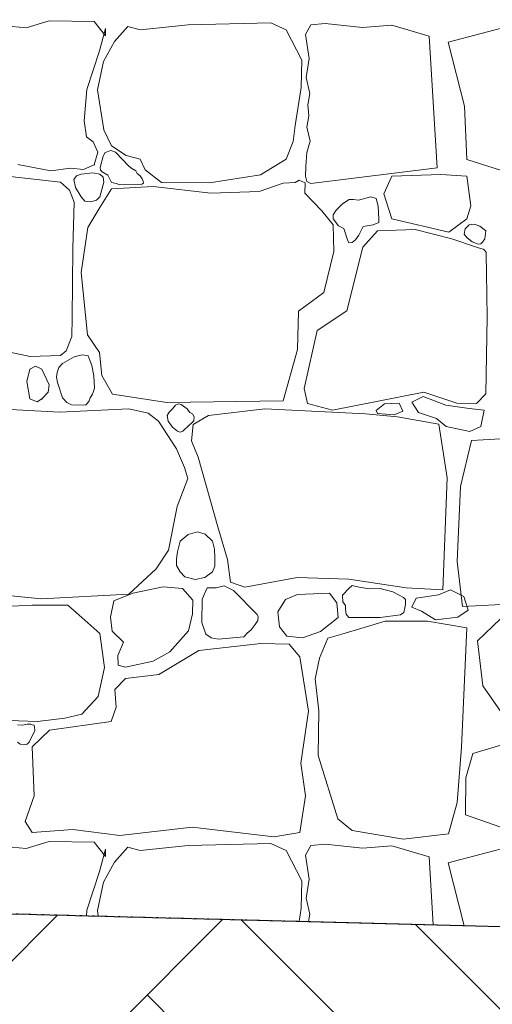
# Model space of a CAD drawing. Header units: millimetres. Extents: x 16408 to 141596, y -21057 to 26364.
# Tile 95 of 138: x 61635 to 62148, y -5525 to -4456. Entities that reach past the tile are written whole.
import ezdxf

# ---------------------------------------------------------------- set-up
doc = ezdxf.new("R2010")
doc.units = ezdxf.units.MM
doc.header["$MEASUREMENT"] = 0
doc.linetypes.add('Wipeout_Contour', pattern=[1000, 0, -1000])
doc.layers.add('0_Nr_pióra__1', color=7, linetype='Continuous', lineweight=13)
doc.layers.add('0_Nr_pióra__101', color=7, linetype='Continuous', lineweight=5, true_color=0xb2b2b2)
doc.layers.add('_elementy3d_Nr_pióra__101', color=7, linetype='Continuous', lineweight=5, true_color=0xb2b2b2)
doc.layers.add('_elementy3d', color=7, linetype='Continuous')

# ---------------------------------------------------------------- blocks, each defined once
blk = doc.blocks.new('*X6')
at = {"layer": '_elementy3d_Nr_pióra__101', "color": 253, "linetype": 'Continuous', "lineweight": 5, "true_color": 0xb2b2b2}
for p, q in [((61666.6, -4457), (61641.8, -4464.7)), ((61715.6, -4457.7), (61666.6, -4457)), ((61727.8, -4473.3), (61715.6, -4457.7)), ((61907.3, -4459), (61817.7, -4461.2)), ((61923.9, -4466.9), (61907.3, -4459)), ((62100, -4480.1), (62183.9, -4458.2)), ((61641.8, -4464.7), (61610.1, -4461.7)), ((61721.3, -4489.4), (61728, -4465.4)), ((61728, -4465.4), (61727.8, -4473.3)), ((61752, -4463.2), (61737.7, -4479.5)), ((61765.4, -4466.9), (61752, -4463.2)), ((61817.7, -4461.2), (61765.4, -4466.9)), ((61941, -4499.6), (61923.9, -4466.9)), ((61950.9, -4461.4), (61944.9, -4471.9)), ((61966.5, -4459.9), (61950.9, -4461.4)), ((62006.9, -4464.2), (61966.5, -4459.9)), ((62038.6, -4461.7), (62006.9, -4464.2)), ((62079.1, -4473.8), (62038.6, -4461.7)), ((61737.7, -4479.5), (61725.8, -4501.1)), ((61944.9, -4471.9), (61948.9, -4498)), ((62087.8, -4616.5), (62079.1, -4473.8)), ((62117.7, -4549.5), (62100, -4480.1)), ((61707.7, -4531.5), (61721.3, -4489.4)), ((61725.8, -4501.1), (61719.1, -4532)), ((61940.3, -4529.3), (61941, -4499.6)), ((61948.9, -4498), (61945.6, -4518.5)), ((61945.6, -4518.5), (61949.6, -4536)), ((61704.7, -4565.5), (61707.7, -4531.5)), ((61719.1, -4532), (61726, -4575.4)), ((61933.8, -4570.7), (61940.3, -4529.3)), ((61949.6, -4536), (61947.7, -4548.1)), ((61947.7, -4548.1), (61948.8, -4560)), ((62120, -4607.6), (62117.7, -4549.5)), ((61707.4, -4582.8), (61704.7, -4565.5)), ((61948.8, -4560), (61946.6, -4572.5)), ((61726, -4575.4), (61734.4, -4592.7)), ((61931.8, -4588), (61933.8, -4570.7)), ((61946.6, -4572.5), (61950, -4587.7)), ((61714.4, -4588.3), (61707.4, -4582.8)), ((61923.9, -4607.3), (61931.8, -4588)), ((61950, -4587.7), (61946.5, -4600.1)), ((61719.6, -4599.6), (61714.4, -4588.3)), ((61733.6, -4598), (61727.6, -4600.1)), ((61738.9, -4599.6), (61733.6, -4598)), ((61734.4, -4592.7), (61750.5, -4603.4)), ((61715.6, -4613.3), (61719.6, -4599.6)), ((61725.4, -4603.9), (61722.2, -4616.2)), ((61727.6, -4600.1), (61725.4, -4603.9)), ((61753.4, -4614.9), (61738.9, -4599.6)), ((61750.5, -4603.4), (61765.4, -4607.3)), ((61765.4, -4607.3), (61771.1, -4619)), ((61896.2, -4624.4), (61923.9, -4607.3)), ((61946.5, -4600.1), (61945.5, -4615.2)), ((62208.9, -4635.5), (62120, -4607.6)), ((61632.6, -4613), (61668.6, -4620)), ((61668.6, -4620), (61689.9, -4617)), ((61689.9, -4617), (61704, -4618.5)), ((61704, -4618.5), (61715.6, -4613.3)), ((61722.2, -4616.2), (61722.4, -4619.3)), ((61722.4, -4619.3), (61724.3, -4621)), ((61756.5, -4617.2), (61753.4, -4614.9)), ((61760.8, -4620), (61756.5, -4617.2)), ((61762.3, -4622.7), (61760.8, -4620)), ((61771.1, -4619), (61788.7, -4632.6)), ((61945.5, -4615.2), (61944.9, -4625.8)), ((61950.9, -4633.6), (62087.8, -4616.5)), ((61679.2, -4632.3), (61607.9, -4624.4)), ((61696.4, -4625.5), (61693.6, -4629.4)), ((61693.6, -4629.4), (61695.4, -4637.9)), ((61701.5, -4623.4), (61696.4, -4625.5)), ((61714.1, -4622.1), (61701.5, -4623.4)), ((61721.6, -4623.4), (61714.1, -4622.1)), ((61725.2, -4626.8), (61721.6, -4623.4)), ((61724.3, -4621), (61730.4, -4624.7)), ((61726.1, -4632.2), (61725.2, -4626.8)), ((61730.4, -4624.7), (61734.3, -4632.7)), ((61765.4, -4625.4), (61762.3, -4622.7)), ((61767.7, -4628.6), (61765.4, -4625.4)), ((61768.9, -4631.2), (61767.7, -4628.6)), ((61840.7, -4633.1), (61896.2, -4624.4)), ((61938.2, -4630.2), (61933.8, -4632.5)), ((61944.6, -4632.9), (61938.2, -4630.2)), ((61944.9, -4625.8), (61946.6, -4631.4)), ((62038.6, -4625.8), (62030, -4644.8)), ((62092, -4623.8), (62038.6, -4625.8)), ((62120.3, -4625.8), (62092, -4623.8)), ((62124.4, -4658), (62120.3, -4625.8)), ((61688.8, -4640.8), (61679.2, -4632.3)), ((61693.8, -4653.8), (61688.8, -4640.8)), ((61695.4, -4637.9), (61701.5, -4648.2)), ((61721.6, -4648.2), (61726.1, -4632.2)), ((61734.4, -4639.3), (61721.6, -4659.8)), ((61734.3, -4632.7), (61739.9, -4633.8)), ((61779.5, -4636.8), (61734.4, -4639.3)), ((61739.9, -4633.8), (61743.2, -4635.2)), ((61743.2, -4635.2), (61748.1, -4634.9)), ((61748.1, -4634.9), (61767.5, -4634.3)), ((61767.5, -4634.3), (61769, -4633.2)), ((61769, -4633.2), (61768.9, -4631.2)), ((61842.4, -4644), (61779.5, -4636.8)), ((61788.7, -4632.6), (61840.7, -4633.1)), ((61920.7, -4633.3), (61894.7, -4642.2)), ((61933.8, -4632.5), (61920.7, -4633.3)), ((61944.2, -4644), (61944.6, -4632.9)), ((61946.6, -4631.4), (61950.9, -4633.6)), ((61701.5, -4648.2), (61705.5, -4652.8)), ((61712, -4653.5), (61718.1, -4651.6)), ((61718.1, -4651.6), (61721.6, -4648.2)), ((61894.7, -4642.2), (61842.4, -4644)), ((61962.6, -4663.5), (61944.2, -4644)), ((61992.4, -4651.2), (61985.1, -4655.8)), ((61997, -4651.1), (61992.4, -4651.2)), ((62002.7, -4651.7), (61997, -4651.1)), ((62016.1, -4648.2), (62002.7, -4651.7)), ((62021.7, -4650.1), (62016.1, -4648.2)), ((62023.9, -4658.4), (62021.7, -4650.1)), ((62030, -4644.8), (62038.6, -4671.9)), ((61692.5, -4704.2), (61693.8, -4653.8)), ((61705.5, -4652.8), (61712, -4653.5)), ((61721.6, -4659.8), (61708.7, -4681.6)), ((61978.4, -4662.5), (61974.9, -4667.7)), ((61985.1, -4655.8), (61978.4, -4662.5)), ((62024.8, -4672), (62023.9, -4658.4)), ((62120.3, -4671.9), (62124.4, -4658)), ((61974.9, -4678.7), (61962.6, -4663.5)), ((61974.9, -4667.7), (61974.9, -4671.9)), ((61974.9, -4671.9), (61980.8, -4679.5)), ((62024.6, -4676.1), (62024.8, -4672)), ((62038.6, -4671.9), (62100.5, -4686.5)), ((62100.5, -4686.5), (62120.3, -4671.9)), ((61708.7, -4681.6), (61701.5, -4730.4)), ((61975.9, -4707.6), (61974.9, -4678.7)), ((61980.8, -4679.5), (61986.8, -4682.5)), ((61986.8, -4682.5), (61990.5, -4694.8)), ((62002.8, -4689.9), (62007.7, -4680.5)), ((62007.7, -4680.5), (62018.3, -4678.7)), ((62018.3, -4678.7), (62024.6, -4676.1)), ((62064.1, -4683.6), (62023, -4685.1)), ((62103.7, -4693.8), (62064.1, -4683.6)), ((62117.2, -4688.6), (62118.2, -4682.8)), ((62118.2, -4682.8), (62122.6, -4678.7)), ((62122.6, -4678.7), (62128.6, -4678)), ((62128.6, -4678), (62134.2, -4680)), ((62134.2, -4680), (62140.8, -4685.1)), ((61990.5, -4694.8), (61991.9, -4698)), ((61995.8, -4697.6), (61999.3, -4694.9)), ((61999.3, -4694.9), (62002.8, -4689.9)), ((62023, -4685.1), (62007.1, -4702.9)), ((62130.5, -4702.9), (62103.7, -4693.8)), ((62120.3, -4692.4), (62117.2, -4688.6)), ((62125.8, -4697), (62120.3, -4692.4)), ((62139.7, -4693.6), (62137.1, -4697.3)), ((62140.8, -4685.1), (62139.7, -4693.6)), ((61691.8, -4779.6), (61692.5, -4704.2)), ((62007.1, -4702.9), (61989.8, -4771.8)), ((61991.9, -4698), (61995.8, -4697.6)), ((62132.5, -4699.4), (62125.8, -4697)), ((62138.5, -4705.2), (62130.5, -4702.9)), ((62135.5, -4699.1), (62132.5, -4699.4)), ((62137.1, -4697.3), (62135.5, -4699.1)), ((62141.1, -4708.2), (62138.5, -4705.2)), ((61964.8, -4752), (61975.9, -4707.6)), ((62141.1, -4710.6), (62141.1, -4708.2)), ((62141.4, -4730.9), (62141.1, -4710.6)), ((61701.5, -4730.4), (61708.4, -4798)), ((62142.4, -4778.7), (62141.4, -4730.9)), ((61937.3, -4772.3), (61964.8, -4752)), ((61691.3, -4799.7), (61691.8, -4779.6)), ((61936.3, -4814.1), (61937.3, -4772.3)), ((61989.8, -4771.8), (61957.6, -4793.3)), ((62140.9, -4862.2), (62142.4, -4778.7)), ((61685.3, -4815.5), (61691.3, -4799.7)), ((61708.4, -4798), (61721.3, -4817.1)), ((61957.6, -4793.3), (61943.5, -4856.5)), ((61624.1, -4816.7), (61646.1, -4821.7)), ((61646.1, -4821.7), (61679.2, -4820.6)), ((61679.2, -4820.6), (61685.3, -4815.5)), ((61693.9, -4821.8), (61681.2, -4829.2)), ((61702.7, -4819.8), (61693.9, -4821.8)), ((61708.9, -4820.7), (61702.7, -4819.8)), ((61711.4, -4826.8), (61708.9, -4820.7)), ((61721.3, -4817.1), (61723.8, -4842.1)), ((61920.7, -4869.6), (61936.3, -4814.1)), ((61651.9, -4832.2), (61645.8, -4835.4)), ((61658.9, -4835.4), (61651.9, -4832.2)), ((61677.1, -4833.5), (61675.6, -4838.9)), ((61681.2, -4829.2), (61677.1, -4833.5)), ((61713.2, -4831.4), (61711.4, -4826.8)), ((61715.3, -4842.7), (61713.2, -4831.4)), ((61645.8, -4835.4), (61642.6, -4848.6)), ((61666.8, -4852.3), (61658.9, -4835.4)), ((61675.6, -4838.9), (61674.8, -4844.1)), ((61674.8, -4844.1), (61675.7, -4850)), ((61715.9, -4856), (61715.3, -4842.7)), ((61723.8, -4842.1), (61735.4, -4862.4)), ((61642.6, -4848.6), (61645.8, -4867.6)), ((61665.6, -4860.2), (61666.8, -4852.3)), ((61675.7, -4850), (61681.2, -4866.4)), ((61658.9, -4867.6), (61665.6, -4860.2)), ((61711.4, -4866.4), (61713.6, -4862.6)), ((61713.6, -4862.6), (61715.9, -4856)), ((61735.4, -4862.4), (61794.6, -4871.6)), ((61943.5, -4856.5), (61947.2, -4872.6)), ((61974.4, -4880), (62073.5, -4860.2)), ((62072.6, -4864.9), (62060.5, -4871.1)), ((62097.3, -4874.4), (62072.6, -4864.9)), ((62073.5, -4860.2), (62109.2, -4872.1)), ((62130.5, -4872.6), (62140.9, -4862.2)), ((61645.8, -4867.6), (61653.6, -4870.9)), ((61653.6, -4870.9), (61658.9, -4867.6)), ((61681.2, -4866.4), (61685.8, -4871.4)), ((61685.8, -4871.4), (61691.1, -4874.2)), ((61691.1, -4874.2), (61698.5, -4874.3)), ((61698.5, -4874.3), (61706.7, -4874.1)), ((61706.7, -4874.1), (61708.4, -4872.1)), ((61708.4, -4872.1), (61710.2, -4869.7)), ((61710.2, -4869.7), (61711.4, -4866.4)), ((61794.6, -4871.6), (61920.7, -4869.6)), ((61803.9, -4874.3), (61800.6, -4878.5)), ((61807.1, -4872.9), (61803.9, -4874.3)), ((61810.2, -4873.6), (61807.1, -4872.9)), ((61816.7, -4878.5), (61810.2, -4873.6)), ((61947.2, -4872.6), (61974.4, -4880)), ((62021.7, -4880.2), (62030.8, -4872.9)), ((62030.8, -4872.9), (62046.7, -4872.3)), ((62046.7, -4872.3), (62050.8, -4881.1)), ((62060.5, -4871.1), (62067.6, -4882.3)), ((62122.7, -4877.9), (62097.3, -4874.4)), ((62109.2, -4872.1), (62130.5, -4872.6)), ((61678, -4882.2), (61610.6, -4878.5)), ((61753.4, -4878.5), (61678, -4882.2)), ((61774.1, -4883), (61753.4, -4878.5)), ((61785.5, -4891.9), (61774.1, -4883)), ((61797, -4882.2), (61794.9, -4885.5)), ((61794.9, -4885.5), (61796, -4891.7)), ((61800.6, -4878.5), (61797, -4882.2)), ((61819.4, -4882.4), (61816.7, -4878.5)), ((61822.4, -4884), (61819.4, -4882.4)), ((61824.3, -4887.2), (61822.4, -4884)), ((61839.7, -4885.7), (61823.1, -4895.6)), ((61823.7, -4891.5), (61824.3, -4887.2)), ((61900.9, -4878.5), (61839.7, -4885.7)), ((62010.1, -4884), (61900.9, -4878.5)), ((62045, -4887.2), (62010.1, -4884)), ((62023.2, -4883.5), (62021.7, -4880.2)), ((62041.1, -4885), (62023.2, -4883.5)), ((62050.8, -4881.1), (62041.1, -4885)), ((62089.8, -4895.1), (62045, -4887.2)), ((62067.6, -4882.3), (62087.3, -4888.8)), ((62139.1, -4879.7), (62122.7, -4877.9)), ((62135.3, -4897.6), (62139.1, -4879.7)), ((61805, -4921.9), (61785.5, -4891.9)), ((61796, -4891.7), (61800.6, -4898.3)), ((61816.7, -4898.3), (61823.7, -4891.5)), ((61823.1, -4895.6), (61821.4, -4913.2)), ((62087.3, -4888.8), (62097.6, -4897.6)), ((62098.8, -4953.3), (62089.8, -4895.1)), ((62097.6, -4897.6), (62123.5, -4902.9)), ((62123.5, -4902.9), (62135.3, -4897.6)), ((61800.6, -4898.3), (61806.2, -4902.8)), ((61806.2, -4902.8), (61809, -4903.6)), ((61809, -4903.6), (61811.9, -4902.7)), ((61811.9, -4902.7), (61814, -4900.6)), ((61814, -4900.6), (61816.7, -4898.3)), ((61821.4, -4913.2), (61828.4, -4930.8)), ((62125.1, -4912.9), (62113.4, -4962.7)), ((62169.9, -4910.2), (62125.1, -4912.9)), ((61813.7, -4942.2), (61805, -4921.9)), ((61828.4, -4930.8), (61849.9, -5006.6)), ((61817.2, -4954.1), (61813.7, -4942.2)), ((61805.8, -4984.5), (61817.2, -4954.1)), ((62094.1, -5074.9), (62098.8, -4953.3)), ((62113.4, -4962.7), (62109.5, -5044.1)), ((61796.4, -5032.1), (61805.8, -4984.5)), ((61817.6, -5015.1), (61808.9, -5022.2)), ((61827.9, -5012.2), (61817.6, -5015.1)), ((61836.1, -5014.6), (61827.9, -5012.2)), ((61844.1, -5022.2), (61836.1, -5014.6)), ((61849.9, -5006.6), (61860.3, -5042.2)), ((61808.9, -5022.2), (61806.1, -5033.9)), ((61846.4, -5030.8), (61844.1, -5022.2)), ((61783, -5052.2), (61796.4, -5032.1)), ((61806.1, -5033.9), (61804.9, -5041.2)), ((61846.7, -5040.2), (61846.4, -5030.8)), ((61804.9, -5041.2), (61804.8, -5048.6)), ((61846.7, -5049.2), (61846.7, -5040.2)), ((61860.3, -5042.2), (61863.7, -5066.8)), ((62109.5, -5044.1), (62115.5, -5093.1)), ((61753.4, -5079.9), (61783, -5052.2)), ((61804.8, -5048.6), (61808.9, -5055.4)), ((61808.9, -5055.4), (61814.1, -5061)), ((61835.9, -5061.7), (61844.1, -5055.4)), ((61844.1, -5055.4), (61846.7, -5049.2)), ((61814.1, -5061), (61825.2, -5063.8)), ((61825.2, -5063.8), (61835.9, -5061.7)), ((61863.7, -5066.8), (61879.3, -5072)), ((61879.3, -5072), (61935.8, -5061.6)), ((61935.8, -5061.6), (61992, -5063.5)), ((61992, -5063.5), (62054.2, -5073)), ((61610.6, -5079.9), (61657.9, -5084.8)), ((61657.9, -5084.8), (61753.4, -5079.9)), ((61757.5, -5078.7), (61736.9, -5086.8)), ((61790.4, -5071.7), (61757.5, -5078.7)), ((61811.5, -5073.5), (61790.4, -5071.7)), ((61822.6, -5086.3), (61811.5, -5073.5)), ((61838.2, -5072.7), (61832.7, -5085.1)), ((61847.9, -5073), (61838.2, -5072.7)), ((61856.6, -5070.8), (61847.9, -5073)), ((61867, -5075.9), (61856.6, -5070.8)), ((61892.7, -5101.7), (61867, -5075.9)), ((61971, -5078.7), (61936.3, -5080.1)), ((61979.1, -5089.3), (61971, -5078.7)), ((61992, -5073.7), (61985.1, -5080.9)), ((61995.6, -5070.3), (61992, -5073.7)), ((62003.4, -5072.1), (61995.6, -5070.3)), ((62014.1, -5073.9), (62003.4, -5072.1)), ((62026.2, -5073.7), (62014.1, -5073.9)), ((62039.9, -5077.3), (62026.2, -5073.7)), ((62045.8, -5080.6), (62039.9, -5077.3)), ((62054.2, -5073), (62094.1, -5074.9)), ((62089.5, -5080.6), (62102.5, -5075.2)), ((62102.5, -5075.2), (62116.9, -5082.4)), ((61736.9, -5086.8), (61733.2, -5104.8)), ((61822.4, -5101.2), (61822.6, -5086.3)), ((61832.7, -5085.1), (61832.3, -5110.6)), ((61923.4, -5085.6), (61915.1, -5099)), ((61936.3, -5080.1), (61923.4, -5085.6)), ((61980.5, -5104.9), (61979.1, -5089.3)), ((61985.1, -5080.9), (61985.7, -5088)), ((61985.7, -5088), (61988.6, -5092.1)), ((62051.4, -5083.3), (62045.8, -5080.6)), ((62053.5, -5085.6), (62051.4, -5083.3)), ((62053.5, -5090.8), (62053.5, -5085.6)), ((62060.6, -5094), (62065.3, -5084.2)), ((62065.3, -5084.2), (62089.5, -5080.6)), ((62115.5, -5093.1), (62204.2, -5088.6)), ((62116.9, -5082.4), (62121.6, -5097.2)), ((61648.2, -5091.5), (61610.6, -5093.5)), ((61686.9, -5091.8), (61648.2, -5091.5)), ((61702.2, -5105.2), (61686.9, -5091.8)), ((61818.1, -5119.6), (61822.4, -5101.2)), ((61915.1, -5099), (61916.7, -5115.1)), ((61988.6, -5092.1), (61988.5, -5096.5)), ((61988.5, -5096.5), (61989, -5101.6)), ((62048, -5102.2), (62051.9, -5099.6)), ((62051.9, -5099.6), (62053, -5094.7)), ((62053, -5094.7), (62053.5, -5090.8)), ((62071, -5098.3), (62060.6, -5094)), ((62086.2, -5107.7), (62071, -5098.3)), ((62121.6, -5097.2), (62110.4, -5104.8)), ((62164.9, -5098.6), (62131.6, -5130.3)), ((61721.6, -5122.5), (61702.2, -5105.2)), ((61733.2, -5104.8), (61735.2, -5119.8)), ((61832.3, -5110.6), (61836.8, -5123.1)), ((61890.2, -5112.7), (61893.1, -5108.5)), ((61893.7, -5104.3), (61892.7, -5101.7)), ((61893.1, -5108.5), (61893.7, -5104.3)), ((61961.3, -5120.3), (61980.5, -5104.9)), ((61989, -5101.6), (61992, -5104.9)), ((61992, -5104.9), (62026.2, -5104.9)), ((62031.4, -5109.1), (62008.6, -5116.1)), ((62026.2, -5104.9), (62048, -5102.2)), ((62054.4, -5109.1), (62031.4, -5109.1)), ((62077.5, -5109.1), (62054.4, -5109.1)), ((62120.1, -5116.2), (62077.5, -5109.1)), ((62110.4, -5104.8), (62086.2, -5107.7)), ((61726.8, -5159.4), (61721.6, -5122.5)), ((61735.2, -5119.8), (61747.6, -5131.9)), ((61797.6, -5142.3), (61818.1, -5119.6)), ((61878.1, -5126), (61881.9, -5121.8)), ((61881.8, -5122), (61886, -5118.3)), ((61886, -5118.3), (61890.2, -5112.7)), ((61916.7, -5115.1), (61924.7, -5125.2)), ((61941.7, -5127), (61961.3, -5120.3)), ((62008.6, -5116.1), (61984.6, -5123)), ((62114.4, -5245.8), (62120.1, -5116.2)), ((61747.6, -5131.9), (61741.4, -5146.5)), ((61896.4, -5133.4), (61829.1, -5140.8)), ((61836.8, -5123.1), (61842.5, -5127.3)), ((61842.5, -5127.3), (61850.4, -5128.7)), ((61850.4, -5128.7), (61878.1, -5126)), ((61927.4, -5133.9), (61896.4, -5133.4)), ((61924.7, -5125.2), (61941.7, -5127)), ((61969.2, -5127.6), (61960.2, -5149.1)), ((61984.6, -5123), (61969.2, -5127.6)), ((62131.6, -5130.3), (62137.5, -5179.3)), ((61779.8, -5152.5), (61797.6, -5142.3)), ((61829.1, -5140.8), (61785.7, -5167.1)), ((61938.8, -5147.7), (61927.4, -5133.9)), ((61741.4, -5146.5), (61741.6, -5156.9)), ((61749.6, -5159.2), (61779.8, -5152.5)), ((61948.4, -5206.7), (61938.8, -5147.7)), ((61960.2, -5149.1), (61955.6, -5171.7)), ((61720.1, -5190.9), (61726.8, -5159.4)), ((61741.6, -5156.9), (61749.6, -5159.2)), ((61749.6, -5171.3), (61737.9, -5183.2)), ((61785.7, -5167.1), (61749.6, -5171.3)), ((61955.6, -5171.7), (61959.5, -5206.5)), ((61737.9, -5183.2), (61739.6, -5202.5)), ((62137.5, -5179.3), (62164.9, -5218.6)), ((61702.2, -5210.2), (61720.1, -5190.9)), ((61739.6, -5202.5), (61733.9, -5218.1)), ((61939.8, -5263.2), (61948.4, -5206.7)), ((61959.5, -5206.5), (61958.6, -5255)), ((61612.3, -5216.6), (61654.2, -5217.9)), ((61654.2, -5217.9), (61683.7, -5214.4)), ((61733.9, -5218.1), (61667.1, -5227.3)), ((61683.7, -5214.4), (61702.2, -5210.2)), ((61637.8, -5222), (61632.5, -5221.6)), ((61642.9, -5220.9), (61637.8, -5222)), ((61647, -5221.1), (61642.9, -5220.9)), ((61645.2, -5240.6), (61651, -5227.7)), ((61648.3, -5221.6), (61647, -5221.1)), ((61667.1, -5227.3), (61648.2, -5245.6)), ((61650.3, -5221.9), (61648.3, -5221.6)), ((61650.9, -5224.3), (61650.3, -5221.9)), ((61651, -5227.7), (61650.9, -5224.3)), ((62182.1, -5236.2), (62126.6, -5252.8)), ((61632.5, -5240.6), (61635.1, -5242.5)), ((61635.1, -5242.5), (61639.2, -5243.4)), ((61639.2, -5243.4), (61643, -5242.8)), ((61643, -5242.8), (61645.2, -5240.6)), ((61648.2, -5245.6), (61650.5, -5298.6)), ((62109.7, -5305.9), (62114.4, -5245.8)), ((61958.6, -5255), (61980.1, -5323.6)), ((62126.6, -5252.8), (62119.1, -5279.2)), ((61945, -5298.6), (61939.8, -5263.2)), ((62119.1, -5279.2), (62118.6, -5319.5)), ((61650.5, -5298.6), (61640.6, -5326.8)), ((61938.8, -5338.5), (61945, -5298.6)), ((62100.3, -5340), (62109.7, -5305.9)), ((61980.1, -5323.6), (61995.5, -5336.5)), ((62118.6, -5319.5), (62182.1, -5341.7)), ((61640.6, -5326.8), (61648.2, -5338.5)), ((61648.2, -5338.5), (61692.6, -5335.3)), ((61692.6, -5335.3), (61743.6, -5341.7)), ((61743.6, -5341.7), (61821.9, -5332.8)), ((61821.9, -5332.8), (61910.5, -5343.4)), ((61995.5, -5336.5), (62051.5, -5345.9)), ((61910.5, -5343.4), (61938.8, -5338.5)), ((62051.5, -5345.9), (62100.3, -5340)), ((61641.8, -5356.1), (61610.1, -5353.1)), ((61666.6, -5348.4), (61641.8, -5356.1)), ((61715.6, -5349.1), (61666.6, -5348.4)), ((61727.8, -5364.7), (61715.6, -5349.1)), ((61721.3, -5380.8), (61728, -5356.8)), ((61728, -5356.8), (61727.8, -5364.7)), ((61752, -5354.6), (61737.7, -5370.9)), ((61765.4, -5358.3), (61752, -5354.6)), ((61817.7, -5352.6), (61765.4, -5358.3)), ((61907.3, -5350.4), (61817.7, -5352.6)), ((61923.9, -5358.3), (61907.3, -5350.4)), ((61950.9, -5352.8), (61944.9, -5363.3)), ((61966.5, -5351.3), (61950.9, -5352.8)), ((62006.9, -5355.6), (61966.5, -5351.3)), ((62038.6, -5353.1), (62006.9, -5355.6)), ((62079.1, -5365.2), (62038.6, -5353.1)), ((62100, -5371.5), (62183.9, -5349.6)), ((61941, -5391), (61923.9, -5358.3)), ((61944.9, -5363.3), (61948.9, -5389.4)), ((62083.6, -5438.9), (62079.1, -5365.2)), ((61737.7, -5370.9), (61725.8, -5392.5)), ((62117.4, -5439.8), (62100, -5371.5)), ((61707.7, -5422.9), (61721.3, -5380.8)), ((61948.9, -5389.4), (61945.6, -5409.9)), ((61725.8, -5392.5), (61719.1, -5423.4)), ((61940.3, -5420.7), (61941, -5391)), ((61945.6, -5409.9), (61949.6, -5427.4)), ((61938, -5435.1), (61940.3, -5420.7)), ((61707.2, -5429), (61707.7, -5422.9)), ((61719.1, -5423.4), (61720, -5429.4)), ((61949.6, -5427.4), (61948.4, -5435.4))]:
    blk.add_line(p, q, dxfattribs=at)
for p in [(61715.6, -4613.3), (62138.5, -4705.2), (61645.8, -4835.4), (61658.9, -4867.6), (61816.7, -4898.3)]:
    blk.add_point(p, dxfattribs=at)
blk = doc.blocks.new('Wypełnienie_3_1', base_point=(0, 0))
at = {"color": 254, "linetype": 'Wipeout_Contour', "lineweight": 0, "ltscale": 312903.522761}
blk.add_wipeout([(63218.7, -5468.7), (64586.2, -5504.4), (64586.2, -2730), (59840.5, -2730), (59840.5, -5380)], dxfattribs=at).dxf.layer = '_elementy3d'
at = {"layer": '_elementy3d_Nr_pióra__101', "color": 253, "linetype": 'Continuous', "lineweight": 5, "true_color": 0xb2b2b2, "flags": 128}
blk.add_lwpolyline([(63218.7, -5468.7), (64586.2, -5504.4), (64586.2, -2730), (59840.5, -2730), (59840.5, -5380)], close=True, dxfattribs=at)
at = {"layer": '_elementy3d_Nr_pióra__101', "color": 253, "linetype": 'Continuous', "lineweight": 5, "true_color": 0xb2b2b2}
blk.add_blockref('*X6', (0, 0), dxfattribs=at)

msp = doc.modelspace()

# ---------------------------------------------------------------- block references
at = {"layer": '_elementy3d_Nr_pióra__101', "color": 253, "linetype": 'Continuous', "lineweight": 5, "true_color": 0xb2b2b2}
msp.add_blockref('Wypełnienie_3_1', (0, 0), dxfattribs=at)

# ---------------------------------------------------------------- next in the draw order: wipeouts: each hides what was drawn before it
at = {"color": 254, "linetype": 'Wipeout_Contour', "lineweight": 0, "ltscale": 378728.535652}
msp.add_wipeout([(59840.5, -6533.6), (64586.2, -6533.6), (64586.2, -5565.7), (64586.2, -5504.4), (63654.2, -5480), (59840.5, -5380)], dxfattribs=at)

# ---------------------------------------------------------------- next in the draw order: hatches: boundary and pattern name
at = {"layer": '0_Nr_pióra__101', "linetype": 'Continuous', "lineweight": 5, "true_color": 0xb2b2b2}
h = msp.add_hatch(dxfattribs=at)
h.set_pattern_fill('Grunt_0001', color=253, style=0, pattern_type=2)
h.set_pattern_definition([(45, (0, 0), (-275.7716, 275.7716), []), (45, (-91.9, 91.9), (-551.543, 551.543), []), (45, (-183.85, 183.85), (-551.543, 551.543), []), (135, (-275.77, 275.77), (91.92388, 91.92388), [390, -390])])
h.paths.add_polyline_path([(59840.5, -6533.6), (64586.2, -6533.6), (64586.2, -5565.7), (64586.2, -5504.4), (63654.2, -5480), (59840.5, -5380)])

# ---------------------------------------------------------------- next in the draw order: linework, layer by layer
at = {"layer": '0_Nr_pióra__1', "color": 7, "linetype": 'Continuous', "lineweight": 13}
msp.add_line((59847.5, -5381.3), (63654.2, -5480), dxfattribs=at)

doc.saveas('drawing.dxf')
